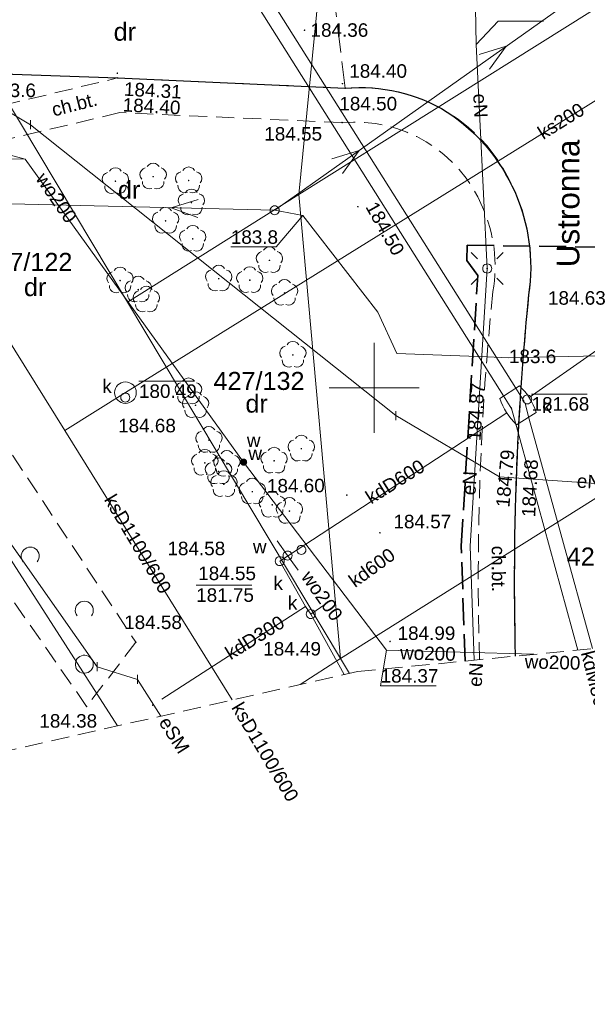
# Model space of a CAD drawing. Extents: x 8014 to 6635291, y -5609 to 5765892.
# Tile 85 of 158: x 6601280 to 6601312, y 5731716 to 5731770. Entities that reach past the tile are written whole.
import ezdxf
from ezdxf.enums import TextEntityAlignment as Align

# ---------------------------------------------------------------- set-up
doc = ezdxf.new("R2010")
doc.units = 0
doc.linetypes.add('PRZER2-1', pattern=[1.5, 1, -0.5])
doc.linetypes.add('PRZER3-1', pattern=[2, 1.5, -0.5])
doc.layers.get('0').update_dxf_attribs({"linetype": 'CONTINUOUS'})
doc.layers.add('a_zieleń', color=80, linetype='CONTINUOUS')
for name, color, linetype, lineweight in [('EGDE_O', 7, 'CONTINUOUS', 18), ('GESDZI', 7, 'CONTINUOUS', 18), ('GESDZI_O', 7, 'CONTINUOUS', 18), ('GSLKRW', 7, 'CONTINUOUS', 25), ('GSPWPS', 7, 'CONTINUOUS', 13), ('GSPWPS_O', 7, 'CONTINUOUS', 13), ('GSSKOA', 7, 'CONTINUOUS', 18), ('GSSKOD', 7, 'CONTINUOUS', 18), ('GSSKOD_O', 7, 'CONTINUOUS', 18), ('GSSZAD', 7, 'CONTINUOUS', 18), ('GULLOB', 7, 'CONTINUOUS', 35), ('GUPELA', 7, 'CONTINUOUS', 18), ('GUPIKP', 7, 'CONTINUOUS', 18), ('GUPISN', 7, 'CONTINUOUS', 18), ('GUPIWZ', 7, 'CONTINUOUS', 18), ('GUPIWZ_O', 7, 'CONTINUOUS', 18), ('GUPPRZ_O', 7, 'CONTINUOUS', 18), ('GUPZCP', 7, 'CONTINUOUS', 18), ('GUSIKP', 7, 'CONTINUOUS', 18), ('Ramka sekcyjna', 7, 'CONTINUOUS', 18)]:
    doc.layers.add(name, color=color, linetype=linetype, lineweight=lineweight)
for name, color, linetype, lineweight, true_color in [('EGUG_O', 7, 'CONTINUOUS', 18, 0x008000), ('GELULI_O', 7, 'CONTINUOUS', 18, 0xfeffff), ('GESUZY_O', 7, 'CONTINUOUS', 18, 0x008000), ('GOSRBG', 4, 'CONTINUOUS', 35, 0x00ffff), ('GSPRDL', 7, 'CONTINUOUS', 18, 0x008000), ('GULEPR', 1, 'CONTINUOUS', 18, 0xff0000), ('GULEPR_O', 1, 'CONTINUOUS', 18, 0xff0000), ('GULKPR', 7, 'CONTINUOUS', 18, 0x803300), ('GULKPR_O', 7, 'CONTINUOUS', 18, 0x803300), ('GULWPR', 5, 'CONTINUOUS', 18, 0x0000ff), ('GULWPR_O', 5, 'CONTINUOUS', 18, 0x0000ff), ('GUPKSD', 7, 'CONTINUOUS', 18, 0x803300), ('GUPWUT', 5, 'CONTINUOUS', 18, 0x0000ff), ('GUPWUT_O', 5, 'CONTINUOUS', 18, 0x0000ff), ('GUPWZA', 5, 'CONTINUOUS', 18, 0x0000ff), ('GUPWZA_O', 5, 'CONTINUOUS', 18, 0x0000ff), ('SUEP_O', 1, 'CONTINUOUS', 18, 0xff0000), ('SUKP_O', 7, 'CONTINUOUS', 18, 0x803300), ('SUWP_O', 5, 'CONTINUOUS', 18, 0x0000ff)]:
    doc.layers.add(name, color=color, linetype=linetype, lineweight=lineweight, true_color=true_color)
doc.styles.add('Arial', font='arial.ttf')

# ---------------------------------------------------------------- blocks, each defined once
blk = doc.blocks.new('D_GSPRDL1')
blk.add_hatch(color=0).paths.add_polyline_path([(0, -0.045), (0.013906, -0.042798), (0.02645, -0.036406), (0.036406, -0.02645), (0.042798, -0.013906), (0.045, 0), (0.042798, 0.013906), (0.036406, 0.02645), (0.02645, 0.036406), (0.013906, 0.042798), (0, 0.045), (-0.013906, 0.042798), (-0.02645, 0.036406), (-0.036406, 0.02645), (-0.042798, 0.013906), (-0.045, 0), (-0.042798, -0.013906), (-0.036406, -0.02645), (-0.02645, -0.036406), (-0.013906, -0.042798)])
at = {"color": 0}
for points in [[(-0.324277, 0.563333), (-0.240553, 0.662679), (-0.127956, 0.727494), (0, 0.75), (0.127956, 0.727494), (0.240553, 0.662679), (0.324277, 0.563333)], [(-0.635969, -0.134326), (-0.70458, -0.024001), (-0.731429, 0.103115), (-0.713292, 0.231763), (-0.652348, 0.346501), (-0.55591, 0.433559), (-0.435555, 0.482485)], [(0.435555, 0.482485), (0.55591, 0.433559), (0.652348, 0.346501), (0.713292, 0.231763), (0.731429, 0.103115), (0.70458, -0.024001), (0.635969, -0.134326)], [(-0.068773, -0.646351), (-0.194901, -0.677512), (-0.324092, -0.663766), (-0.440839, -0.606763), (-0.531129, -0.513345), (-0.584125, -0.394725), (-0.593465, -0.265141)], [(0.593465, -0.265141), (0.584125, -0.394725), (0.531129, -0.513345), (0.440839, -0.606763), (0.324092, -0.663766), (0.194901, -0.677512), (0.068773, -0.646351)]]:
    blk.add_lwpolyline(points, dxfattribs=at)
blk = doc.blocks.new('D_GSPWPS1')
blk.add_hatch(color=0).paths.add_polyline_path([(-0.045, 0), (-0.043467, -0.011647), (-0.038971, -0.0225), (-0.03182, -0.03182), (-0.0225, -0.038971), (-0.011647, -0.043467), (0, -0.045), (0.011647, -0.043467), (0.0225, -0.038971), (0.03182, -0.03182), (0.038971, -0.0225), (0.043467, -0.011647), (0.045, 0), (0.043467, 0.011647), (0.038971, 0.0225), (0.03182, 0.03182), (0.0225, 0.038971), (0.011647, 0.043467), (0, 0.045), (-0.011647, 0.043467), (-0.0225, 0.038971), (-0.03182, 0.03182), (-0.038971, 0.0225), (-0.043467, 0.011647)])
blk = doc.blocks.new('D_GUPZCP1')
at = {"color": 0}
blk.add_lwpolyline([(0, 0.25), (0, -0.25)], dxfattribs=at)
blk = doc.blocks.new('D_GUPWUT1')
blk.add_hatch(color=0).paths.add_polyline_path([(-0.2, 0), (-0.193185, -0.051764), (-0.173205, -0.1), (-0.141421, -0.141421), (-0.1, -0.173205), (-0.051764, -0.193185), (0, -0.2), (0.051764, -0.193185), (0.1, -0.173205), (0.141421, -0.141421), (0.173205, -0.1), (0.193185, -0.051764), (0.2, 0), (0.193185, 0.051764), (0.173205, 0.1), (0.141421, 0.141421), (0.1, 0.173205), (0.051764, 0.193185), (0, 0.2), (-0.051764, 0.193185), (-0.1, 0.173205), (-0.141421, 0.141421), (-0.173205, 0.1), (-0.193185, 0.051764)])
blk = doc.blocks.new('D_GUPWZA1')
blk.add_hatch(color=0).paths.add_polyline_path([(-0.2, 0), (-0.193185, -0.051764), (-0.173205, -0.1), (-0.141421, -0.141421), (-0.1, -0.173205), (-0.051764, -0.193185), (0, -0.2), (0.051764, -0.193185), (0.1, -0.173205), (0.141421, -0.141421), (0.173205, -0.1), (0.193185, -0.051764), (0.2, 0), (0.193185, 0.051764), (0.173205, 0.1), (0.141421, 0.141421), (0.1, 0.173205), (0.051764, 0.193185), (0, 0.2), (-0.051764, 0.193185), (-0.1, 0.173205), (-0.141421, 0.141421), (-0.173205, 0.1), (-0.193185, 0.051764)])
blk = doc.blocks.new('D_GUPKSD1_1')
at = {"color": 0}
blk.add_lwpolyline([(0, 0.25), (0.064705, 0.241481), (0.125, 0.216506), (0.176777, 0.176777), (0.216506, 0.125), (0.241481, 0.064705), (0.25, 0), (0.241481, -0.064705), (0.216506, -0.125), (0.176777, -0.176777), (0.125, -0.216506), (0.064705, -0.241481), (0, -0.25), (-0.064705, -0.241481), (-0.125, -0.216506), (-0.176777, -0.176777), (-0.216506, -0.125), (-0.241481, -0.064705), (-0.25, 0), (-0.241481, 0.064705), (-0.216506, 0.125), (-0.176777, 0.176777), (-0.125, 0.216506), (-0.064705, 0.241481)], close=True, dxfattribs=at)
blk = doc.blocks.new('D_GUPIWZ1_1')
at = {"color": 0}
blk.add_lwpolyline([(0, 0.25), (0.064705, 0.241481), (0.125, 0.216506), (0.176777, 0.176777), (0.216506, 0.125), (0.241481, 0.064705), (0.25, 0), (0.241481, -0.064705), (0.216506, -0.125), (0.176777, -0.176777), (0.125, -0.216506), (0.064705, -0.241481), (0, -0.25), (-0.064705, -0.241481), (-0.125, -0.216506), (-0.176777, -0.176777), (-0.216506, -0.125), (-0.241481, -0.064705), (-0.25, 0), (-0.241481, 0.064705), (-0.216506, 0.125), (-0.176777, 0.176777), (-0.125, 0.216506), (-0.064705, 0.241481)], close=True, dxfattribs=at)
blk = doc.blocks.new('D_GUPIKP1_1')
at = {"color": 0}
blk.add_lwpolyline([(0, 0.25), (0.064705, 0.241481), (0.125, 0.216506), (0.176777, 0.176777), (0.216506, 0.125), (0.241481, 0.064705), (0.25, 0), (0.241481, -0.064705), (0.216506, -0.125), (0.176777, -0.176777), (0.125, -0.216506), (0.064705, -0.241481), (0, -0.25), (-0.064705, -0.241481), (-0.125, -0.216506), (-0.176777, -0.176777), (-0.216506, -0.125), (-0.241481, -0.064705), (-0.25, 0), (-0.241481, 0.064705), (-0.216506, 0.125), (-0.176777, 0.176777), (-0.125, 0.216506), (-0.064705, 0.241481)], close=True, dxfattribs=at)
blk = doc.blocks.new('D_GUPISN1')
at = {"color": 0}
blk.add_lwpolyline([(0, 0.25), (0.064705, 0.241481), (0.125, 0.216506), (0.176777, 0.176777), (0.216506, 0.125), (0.241481, 0.064705), (0.25, 0), (0.241481, -0.064705), (0.216506, -0.125), (0.176777, -0.176777), (0.125, -0.216506), (0.064705, -0.241481), (0, -0.25), (-0.064705, -0.241481), (-0.125, -0.216506), (-0.176777, -0.176777), (-0.216506, -0.125), (-0.241481, -0.064705), (-0.25, 0), (-0.241481, 0.064705), (-0.216506, 0.125), (-0.176777, 0.176777), (-0.125, 0.216506), (-0.064705, 0.241481)], close=True, dxfattribs=at)
blk = doc.blocks.new('D_SUEP1')
at = {"color": 0}
blk.add_lwpolyline([(-0.75, -0.5), (0.75, 0), (-0.75, 0.5)], dxfattribs=at)
blk = doc.blocks.new('D_GUPELA2')
blk.add_hatch(color=0).paths.add_polyline_path([(-0.001087, 0.044987), (0.011881, 0.043403), (0.021281, 0.03965), (0.030065, 0.033482), (0.038133, 0.023893), (0.043117, 0.012881), (0.044986, 0.001113), (0.044323, -0.007777), (0.040557, -0.019497), (0.033417, -0.030138), (0.024849, -0.037517), (0.013788, -0.042836), (0.002013, -0.044955), (-0.00982, -0.043916), (-0.020466, -0.040077), (-0.029541, -0.033946), (-0.036867, -0.025804), (-0.04187, -0.01649), (-0.04461, -0.005909), (-0.044532, 0.006476), (-0.041285, 0.017903), (-0.034764, 0.028574), (-0.024479, 0.03776), (-0.013449, 0.042943)])
at = {"color": 0}
for points in [[(-0.883883, 0.883883), (-0.53033, 0.53033)], [(0.883883, 0.883883), (0.53033, 0.53033)], [(-0.883883, -0.883883), (-0.53033, -0.53033)], [(0.883883, -0.883883), (0.53033, -0.53033)]]:
    blk.add_lwpolyline(points, dxfattribs=at)
blk = doc.blocks.new('D_GUPELA1')
at = {"color": 0}
blk.add_lwpolyline([(0, 0.25), (0.064705, 0.241481), (0.125, 0.216506), (0.176777, 0.176777), (0.216506, 0.125), (0.241481, 0.064705), (0.25, 0), (0.241481, -0.064705), (0.216506, -0.125), (0.176777, -0.176777), (0.125, -0.216506), (0.064705, -0.241481), (0, -0.25), (-0.064705, -0.241481), (-0.125, -0.216506), (-0.176777, -0.176777), (-0.216506, -0.125), (-0.241481, -0.064705), (-0.25, 0), (-0.241481, 0.064705), (-0.216506, 0.125), (-0.176777, 0.176777), (-0.125, 0.216506), (-0.064705, 0.241481)], close=True, dxfattribs=at)
blk = doc.blocks.new('D_GSSZAD1')
at = {"color": 0}
blk.add_lwpolyline([(0.5, 0), (0.490964, 0.094626), (0.464184, 0.185831), (0.420627, 0.27032), (0.361867, 0.34504), (0.290028, 0.407288), (0.207708, 0.454816), (0.117879, 0.485906), (0.023791, 0.499434), (-0.071157, 0.494911), (-0.163534, 0.4725), (-0.25, 0.433013), (-0.32743, 0.377875), (-0.393027, 0.309079), (-0.444418, 0.229113), (-0.479746, 0.140866), (-0.497736, 0.047528), (-0.497736, -0.047528), (-0.479746, -0.140866), (-0.444418, -0.229113), (-0.393027, -0.309079), (-0.32743, -0.377875), (-0.25, -0.433013), (-0.163534, -0.4725), (-0.071157, -0.494911), (0.023791, -0.499434), (0.117879, -0.485906), (0.207708, -0.454816), (0.290028, -0.407288), (0.361867, -0.34504), (0.420627, -0.27032), (0.464184, -0.185831), (0.490964, -0.094626)], close=True, dxfattribs=at)
blk = doc.blocks.new('D_GSSZAD2')
at = {"color": 0}
blk.add_lwpolyline([(-0.390312, -0.3125), (-0.445567, -0.226869), (-0.482312, -0.131814), (-0.49902, -0.031282), (-0.494998, 0.070549), (-0.470412, 0.169449), (-0.426283, 0.26131), (-0.364446, 0.342315), (-0.287468, 0.409099), (-0.198548, 0.458889), (-0.10138, 0.489614), (0, 0.5), (0.10138, 0.489614), (0.198548, 0.458889), (0.287468, 0.409099), (0.364446, 0.342315), (0.426283, 0.26131), (0.470412, 0.169449), (0.494998, 0.070549), (0.49902, -0.031282), (0.482312, -0.131814), (0.445567, -0.226869), (0.390312, -0.3125)], dxfattribs=at)

msp = doc.modelspace()

# ---------------------------------------------------------------- hatches: boundary and pattern name
at = {"layer": 'a_zieleń', "transparency": 33554687}
h = msp.add_hatch(dxfattribs=at)
h.set_pattern_fill('ANSI31', color=256, scale=2, angle=0.5416)
h.set_pattern_definition([(45.54155787, (6600987.53512, 5732094.77134), (-0.1784396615, 0.175097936), [])])
edge = h.paths.add_edge_path()
edge.add_line((6601184.523, 5731785.715), (6601184.767, 5731785.473))
edge.add_line((6601184.767, 5731785.473), (6601208.79, 5731802.27))
edge.add_line((6601208.79, 5731802.27), (6601211.05, 5731814.48))
edge.add_line((6601211.05, 5731814.48), (6601142.151, 5731813.823))
edge.add_arc((6601143.698, 5731819.102), 5.501, 253.6603, 270.5475)
edge.add_line((6601143.751, 5731813.601), (6601191.034, 5731814.053))
edge.add_arc((6601191.122, 5731812.113), 1.942, 359.8374, 92.594, ccw=False)
edge.add_line((6601193.063, 5731812.108), (6601193.074, 5731811.004))
edge.add_line((6601193.074, 5731811.004), (6601197.383, 5731811.045))
edge.add_line((6601197.383, 5731811.045), (6601197.425, 5731806.621))
edge.add_line((6601197.425, 5731806.621), (6601199.732, 5731806.642))
edge.add_line((6601199.732, 5731806.642), (6601199.803, 5731799.171))
edge.add_line((6601199.803, 5731799.171), (6601197.516, 5731797.165))
edge.add_line((6601197.516, 5731797.165), (6601194.216, 5731797.133))
edge.add_line((6601194.216, 5731797.133), (6601194.251, 5731793.47))
edge.add_arc((6601191.538, 5731793.658), 2.72, 281.0894, 356.0358, ccw=False)
edge.add_line((6601192.061, 5731790.989), (6601185.152, 5731786.156))
edge.add_arc((71774552.687, -87417922.681), 113685689.918, 124.97904394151, 124.97904432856)
h.paths.add_polyline_path([(6601204.906, 5731809.178), (6601202.577, 5731808.579), (6601203.741, 5731808.879)], flags=16)

# ---------------------------------------------------------------- linework, layer by layer
at = {"layer": 'GESDZI', "color": 8, "linetype": 'Continuous', "lineweight": 18, "elevation": 10.22}
for points in [[(6601285.766, 5731731.232), (6601275.16, 5731747.72), (6601277.32, 5731749.06), (6601248.94, 5731794.23), (6601249.17, 5731794.37), (6601242.61, 5731805.35), (6601253.79, 5731809.13), (6601274.48, 5731774.54), (6601286.31, 5731754.76), (6601298.13, 5731734.98), (6601295.889, 5731733.524)], [(6601326.279, 5731752.654), (6601322.35, 5731750.19), (6601298.13, 5731734.98), (6601295.82, 5731760.73), (6601325.34, 5731779.25), (6601319.81, 5731774.99), (6601326.706, 5731763.747)], [(6601298.63, 5731734.144), (6601298.13, 5731734.98), (6601322.35, 5731750.19), (6601321.694, 5731736.463)], [(6601279.68, 5731729.855), (6601270.57, 5731744.27), (6601270.32, 5731744.66), (6601273.62, 5731746.75), (6601275.16, 5731747.72), (6601285.766, 5731731.232)], [(6601295.889, 5731733.524), (6601298.13, 5731734.98), (6601298.63, 5731734.144)]]:
    msp.add_lwpolyline(points, dxfattribs=at)
for points in [[(6601325.34, 5731779.25), (6601295.82, 5731760.73), (6601298.66, 5731789.71), (6601313.51, 5731799.03)], [(6601274.48, 5731774.54), (6601298.66, 5731789.71), (6601295.82, 5731760.73), (6601286.31, 5731754.76)], [(6601286.31, 5731754.76), (6601295.82, 5731760.73), (6601298.13, 5731734.98)]]:
    msp.add_lwpolyline(points, close=True, dxfattribs=at)
at = {"layer": 'GOSRBG', "color": 8, "linetype": 'PRZER2-1', "lineweight": 18, "elevation": 10.04}
msp.add_lwpolyline([(6601299.084, 5731734.247), (6601325.67, 5731736.853), (6601330.011, 5731849.566), (6601060.655, 5731853.302), (6601096.398, 5731719.42), (6601107.997, 5731690.995)], close=True, dxfattribs=at)
at = {"layer": 'GSLKRW', "color": 8, "linetype": 'Continuous', "lineweight": 25, "elevation": 10.18}
for points in [[(6601203.806, 5731763.875), (6601209, 5731764.99), (6601216.08, 5731766.5), (6601220.181, 5731767.264), (6601230.549, 5731768.472), (6601239.19, 5731768.93), (6601244.833, 5731768.93), (6601258.19, 5731768.51), (6601268.633, 5731767.947), (6601271.452, 5731767.709), (6601285.764, 5731767.197), (6601298.398, 5731766.626)], [(6601268.633, 5731767.947), (6601271.452, 5731767.709), (6601285.764, 5731767.197), (6601298.398, 5731766.626)]]:
    msp.add_lwpolyline(points, dxfattribs=at)
msp.add_lwpolyline([(6601298.398, 5731766.626, -0.161566), (6601304.059, 5731765.306, -0.292281), (6601308.569, 5731755.153, 0.012837), (6601307.961, 5731746.946, 0.018424), (6601307.827, 5731735.104)], format="xyb", dxfattribs=at)
at = {"layer": 'GSSKOA', "color": 8, "linetype": 'PRZER3-1', "lineweight": 18, "elevation": 10.18}
msp.add_lwpolyline([(6601307.827, 5731735.104, -0.03132), (6601308.569, 5731755.153, 0.142643), (6601307.806, 5731760.87, 0.331591), (6601298.398, 5731766.626), (6601297.609, 5731772.963), (6601301.205, 5731773.35, 0.081193), (6601304.319, 5731775.194, 0.203139), (6601307.936, 5731781.697), (6601307.956, 5731781.931), (6601310.945, 5731781.754), (6601312.659, 5731819.936, 0.315569), (6601302.335, 5731833.903)], format="xyb", dxfattribs=at)
msp.add_lwpolyline([(6601179.445, 5731754.298), (6601186.52, 5731757.579), (6601192.769, 5731760.184), (6601203.806, 5731763.875), (6601209, 5731764.99), (6601216.08, 5731766.5), (6601220.181, 5731767.264), (6601230.549, 5731768.472), (6601239.19, 5731768.93), (6601244.833, 5731768.93), (6601258.19, 5731768.51), (6601268.633, 5731767.947), (6601271.452, 5731767.709), (6601285.764, 5731767.197), (6601298.398, 5731766.626), (6601297.609, 5731772.963)], dxfattribs=at)
at = {"layer": 'GSSKOD', "color": 8, "linetype": 'PRZER2-1', "lineweight": 18, "elevation": 10.18}
for points in [[(6601271.452, 5731767.709), (6601271.316, 5731765.54), (6601277.912, 5731765.319), (6601285.764, 5731767.197), (6601298.398, 5731766.626)], [(6601298.221, 5731764.719), (6601285.896, 5731765.27), (6601278.118, 5731763.429), (6601271.13, 5731763.66), (6601268.38, 5731763.784)]]:
    msp.add_lwpolyline(points, dxfattribs=at)
for points in [[(6601298.398, 5731766.626, -0.161566), (6601304.059, 5731765.306, -0.292281), (6601308.569, 5731755.153, 0.012837), (6601307.961, 5731746.946, 0.018424), (6601307.827, 5731735.104)], [(6601305.847, 5731734.91, -0.033233), (6601306.589, 5731755.346, 0.147838), (6601306.017, 5731760.028, 0.327142), (6601298.221, 5731764.719)]]:
    msp.add_lwpolyline(points, format="xyb", dxfattribs=at)
at = {"layer": 'GSSZAD', "color": 8, "linetype": 'PRZER2-1', "lineweight": 18, "elevation": 10.1}
msp.add_lwpolyline([(6601268.38, 5731763.784), (6601286.778, 5731735.874), (6601284.046, 5731732.313), (6601263.059, 5731762.51)], close=True, dxfattribs=at)
at = {"layer": 'GULEPR', "color": 8, "linetype": 'PRZER3-1', "lineweight": 18, "elevation": 10.14}
msp.add_lwpolyline([(6601305.049, 5731734.832), (6601304.829, 5731741.217), (6601305.745, 5731756.226), (6601305.147, 5731757.072), (6601305.157, 5731757.915), (6601320.32, 5731757.703), (6601324.091, 5731798.764), (6601328.109, 5731800.188)], dxfattribs=at)
at = {"layer": 'GULEPR', "color": 8, "linetype": 'Continuous', "lineweight": 18, "elevation": 10.14}
for points in [[(6601288.167, 5731731.776), (6601286.875, 5731733.809), (6601284.64, 5731734.514), (6601275.724, 5731747.21), (6601266.117, 5731763.939), (6601246.149, 5731764.656), (6601240.987, 5731764.672), (6601225.03, 5731763.391), (6601224.69, 5731767.355), (6601220.55, 5731785.804), (6601224.081, 5731797.787)], [(6601294.48, 5731759.85), (6601327.456, 5731783.223)], [(6601306.27, 5731756.62), (6601305.66, 5731769.05), (6601305.44, 5731781.31)], [(6601306.96, 5731745.05), (6601301.204, 5731748.459), (6601280.937, 5731764.598), (6601277.86, 5731766.426), (6601265.054, 5731766.568), (6601234.496, 5731766.671), (6601216.264, 5731766.585), (6601198.322, 5731761.035), (6601180.977, 5731752.718)], [(6601294.48, 5731759.85), (6601255.92, 5731760.78)], [(6601322.06, 5731753.55), (6601317.4, 5731751.88), (6601307.48, 5731751.66), (6601306.26, 5731751.72), (6601301.25, 5731751.91), (6601300.2, 5731754.2), (6601296.05, 5731759.56), (6601294.48, 5731759.85)], [(6601305.548, 5731734.881), (6601305.33, 5731741.21), (6601306.27, 5731756.62)], [(6601306.96, 5731745.05), (6601316.87, 5731744.38)]]:
    msp.add_lwpolyline(points, dxfattribs=at)
at = {"layer": 'GULKPR', "color": 8, "linetype": 'Continuous', "lineweight": 18, "elevation": 10.14}
for points in [[(6601284.714, 5731785.195), (6601285.199, 5731784.436), (6601307.181, 5731749.552), (6601307.646, 5731748.811)], [(6601285.388, 5731785.625), (6601285.874, 5731784.864), (6601307.858, 5731749.978), (6601308.323, 5731749.236)], [(6601282.83, 5731747.62), (6601286.2, 5731749.73), (6601327.147, 5731775.2)], [(6601292.13, 5731732.673), (6601282.83, 5731747.62), (6601272.148, 5731764.788)], [(6601316.381, 5731754.906), (6601316.111, 5731754.714), (6601308.605, 5731749.458)], [(6601308.37, 5731749.129), (6601308.607, 5731748.264), (6601312.114, 5731735.524)], [(6601294.765, 5731740.379), (6601303.453, 5731746.063), (6601307.353, 5731748.611)], [(6601307.599, 5731748.918), (6601307.836, 5731748.052), (6601311.306, 5731735.445)], [(6601288.217, 5731732.715), (6601296.186, 5731737.856), (6601294.765, 5731740.379)], [(6601296.186, 5731737.856), (6601296.485, 5731737.442), (6601298.341, 5731734.079)], [(6601296.485, 5731737.442), (6601297.311, 5731738.008)]]:
    msp.add_lwpolyline(points, dxfattribs=at)
at = {"layer": 'GULLOB', "color": 8, "linetype": 'PRZER3-1', "lineweight": 35, "elevation": 10.12}
msp.add_lwpolyline([(6601305.049, 5731734.832), (6601304.829, 5731741.217), (6601305.745, 5731756.226), (6601305.147, 5731757.072), (6601305.157, 5731757.915), (6601320.32, 5731757.703), (6601324.091, 5731798.764), (6601328.109, 5731800.188)], dxfattribs=at)
at = {"layer": 'GULWPR', "color": 8, "linetype": 'Continuous', "lineweight": 18, "elevation": 10.14}
for points in [[(6601163.427, 5731742.118), (6601165.146, 5731743.193), (6601176.734, 5731747.333), (6601189.857, 5731752.765), (6601218.112, 5731763.722), (6601261.535, 5731763.006), (6601280.645, 5731762.692)], [(6601280.645, 5731762.692), (6601292.754, 5731745.871), (6601300.69, 5731735.44)], [(6601294.618, 5731741.506), (6601295.194, 5731740.689), (6601295.781, 5731739.883)], [(6601308.864, 5731735.206), (6601300.69, 5731735.44)]]:
    msp.add_lwpolyline(points, dxfattribs=at)
at = {"layer": 'GUPPRZ_O', "color": 8, "linetype": 'Continuous', "lineweight": 13, "elevation": 10.8, "flags": 128}
for points in [[(6601305.66, 5731769.05), (6601306.872, 5731770.35), (6601309.392, 5731770.35)], [(6601280.645, 5731762.692), (6601277.614, 5731763.497), (6601274.534, 5731763.497)], [(6601296.05, 5731759.56), (6601294.565, 5731757.816), (6601292.045, 5731757.816)], [(6601286.95, 5731750.359), (6601290.03, 5731750.359)], [(6601308.734, 5731749.653), (6601311.814, 5731749.653)], [(6601290.124, 5731739.041), (6601293.204, 5731739.041)], [(6601300.69, 5731735.44), (6601300.36, 5731733.463), (6601303.44, 5731733.463)]]:
    msp.add_lwpolyline(points, dxfattribs=at)
at = {"layer": 'GUSIKP', "color": 8, "linetype": 'Continuous', "lineweight": 18, "elevation": 10.14}
for points in [[(6601286.2, 5731749.13, -1), (6601286.2, 5731750.33, -1)], [(6601308.063, 5731750.105), (6601306.976, 5731749.414, 0.134625), (6601307.906, 5731747.952), (6601308.982, 5731748.633, 0.136364)]]:
    msp.add_lwpolyline(points, format="xyb", close=True, dxfattribs=at)
at = {"layer": 'Ramka sekcyjna', "color": 8, "linetype": 'Continuous', "lineweight": 18, "elevation": 100, "flags": 128}
for points in [[(6601300, 5731750), (6601300, 5731752.5)], [(6601302.5, 5731750), (6601297.5, 5731750)], [(6601302.5, 5731750), (6601297.5, 5731750)], [(6601300, 5731750), (6601300, 5731747.5)]]:
    msp.add_lwpolyline(points, dxfattribs=at)

# ---------------------------------------------------------------- block references
at = {"layer": 'GSPRDL', "color": 8, "linetype": 'Continuous', "lineweight": 18}
for p in [(6601285.642, 5731761.466, 10.12), (6601287.738, 5731761.716, 10.12), (6601289.708, 5731761.505, 10.12), (6601289.859, 5731760.282, 10.12), (6601288.43, 5731759.264, 10.12), (6601289.934, 5731758.264, 10.12), (6601294.191, 5731757.073, 10.12), (6601291.375, 5731756.054, 10.12), (6601285.904, 5731755.951, 10.12), (6601286.911, 5731755.448, 10.12), (6601293.1, 5731755.971, 10.12), (6601287.358, 5731754.89, 10.12), (6601295.031, 5731755.263, 10.12), (6601295.489, 5731751.823, 10.12), (6601289.699, 5731749.795, 10.12), (6601290.091, 5731749.029, 10.12), (6601290.833, 5731747.097, 10.12), (6601295.959, 5731746.618, 10.12), (6601290.605, 5731745.83, 10.12), (6601291.827, 5731745.768, 10.12), (6601294.45, 5731745.948, 10.12), (6601291.363, 5731745.357, 10.12), (6601291.662, 5731744.646, 10.12), (6601293.238, 5731744.236, 10.12), (6601294.345, 5731743.504, 10.12), (6601295.299, 5731743.156, 10.12)]:
    msp.add_blockref('D_GSPRDL1', p, dxfattribs=at)
at = {"layer": 'GSPWPS', "color": 8, "linetype": 'Continuous', "lineweight": 13}
for p in [(6601296.137, 5731769.844, 10.08), (6601285.751, 5731767.458, 10.08), (6601285.764, 5731767.197, 10.08), (6601298.241, 5731766.88, 10.08), (6601298.398, 5731766.626, 10.08), (6601298.221, 5731764.719, 10.08), (6601299.095, 5731760.051, 10.08), (6601305.95, 5731746.85, 10.08), (6601307.961, 5731746.946, 10.08), (6601308, 5731746.937, 10.08), (6601298.482, 5731744.044, 10.08), (6601300.32, 5731741.95, 10.08), (6601300.882, 5731735.92, 10.08), (6601286.778, 5731735.874, 10.08), (6601284.046, 5731732.313, 10.08), (6601287.713, 5731732.385, 10.08)]:
    msp.add_blockref('D_GSPWPS1', p, dxfattribs=at)
at = {"layer": 'GSSZAD', "color": 8, "linetype": 'Continuous', "lineweight": 18}
for name, p in [('D_GSSZAD2', (6601280.918, 5731740.656, 10.1)), ('D_GSSZAD2', (6601283.918, 5731737.656, 10.1)), ('D_GSSZAD1', (6601283.918, 5731734.656, 10.1))]:
    msp.add_blockref(name, p, dxfattribs=at)
at = {"layer": 'GULEPR', "color": 8, "linetype": 'Continuous', "lineweight": 18}
for p, rotation in [((6601306.718, 5731768.524, 10.14), 35.32930674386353), ((6601298.559, 5731762.741, 10.14), 35.32930674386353), ((6601289.481, 5731759.971, 10.14), 178.6183934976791)]:
    msp.add_blockref('D_SUEP1', p, dxfattribs=dict(at, rotation=rotation))
at = {"layer": 'GUPELA', "color": 8, "linetype": 'Continuous', "lineweight": 18}
for name, p in [('D_GUPELA2', (6601306.27, 5731756.62, 10.15)), ('D_GUPELA1', (6601306.27, 5731756.62, 10.16))]:
    msp.add_blockref(name, p, dxfattribs=at)
at = {"layer": 'GUPIKP', "color": 8, "linetype": 'Continuous', "lineweight": 18}
msp.add_blockref('D_GUPIKP1_1', (6601295.194, 5731740.689, 10.16), dxfattribs=at)
at = {"layer": 'GUPISN', "color": 8, "linetype": 'Continuous', "lineweight": 18}
msp.add_blockref('D_GUPISN1', (6601294.48, 5731759.85, 10.16), dxfattribs=at)
at = {"layer": 'GUPIWZ', "color": 8, "linetype": 'Continuous', "lineweight": 18}
for p in [(6601286.19, 5731749.46, 10.18), (6601308.497, 5731749.356, 10.18), (6601295.194, 5731740.689, 10.18), (6601295.963, 5731741.003, 10.18), (6601296.485, 5731737.442, 10.18)]:
    msp.add_blockref('D_GUPIWZ1_1', p, dxfattribs=at)
at = {"layer": 'GUPKSD', "color": 8, "linetype": 'Continuous', "lineweight": 18}
for p in [(6601294.765, 5731740.379, 10.16), (6601296.485, 5731737.442, 10.16)]:
    msp.add_blockref('D_GUPKSD1_1', p, dxfattribs=at)
at = {"layer": 'GUPWUT', "color": 8, "linetype": 'Continuous', "lineweight": 18}
msp.add_blockref('D_GUPWUT1', (6601292.754, 5731745.871, 10.16), dxfattribs=at)
at = {"layer": 'GUPWZA', "color": 8, "linetype": 'Continuous', "lineweight": 18}
msp.add_blockref('D_GUPWZA1', (6601292.754, 5731745.871, 10.16), dxfattribs=at)
at = {"layer": 'GUPZCP', "color": 8, "linetype": 'Continuous', "lineweight": 18}
for p in [(6601280.937, 5731764.598, 10.16), (6601301.204, 5731748.459, 10.16), (6601306.96, 5731745.05, 10.16), (6601284.64, 5731734.514, 10.16), (6601286.875, 5731733.809, 10.16)]:
    msp.add_blockref('D_GUPZCP1', p, dxfattribs=at)

# ---------------------------------------------------------------- texts
at = {"layer": 'EGDE_O', "color": 8, "linetype": 'Continuous', "lineweight": 0, "style": 'Arial'}
for s, p in [('427/122', (6601280.731, 5731756.488, 10.8)), ('427/132', (6601293.611, 5731749.88, 10.8)), ('427/133', (6601313.211, 5731740.133, 10.8))]:
    msp.add_text(s, height=1, dxfattribs=at).set_placement(p, align=Align.CENTER)
at = {"layer": 'EGUG_O', "color": 8, "linetype": 'Continuous', "lineweight": 0, "style": 'Arial'}
for p in [(6601286.165, 5731769.263, 10.8), (6601281.188, 5731755.089, 10.8), (6601293.478, 5731748.622, 10.8)]:
    msp.add_text('dr', height=1, dxfattribs=at).set_placement(p, align=Align.CENTER)
at = {"layer": 'GELULI_O', "color": 8, "linetype": 'Continuous', "lineweight": 0, "style": 'Arial'}
msp.add_text('Ustronna', height=1.25, rotation=89.9289, dxfattribs=at).set_placement((6601311.388, 5731760.23, 10.8), align=Align.CENTER)
at = {"layer": 'GESDZI_O', "color": 8, "linetype": 'Continuous', "lineweight": 0, "style": 'Arial'}
for s, p in [('427/122', (6601280.731, 5731756.488, 10.8)), ('427/132', (6601293.611, 5731749.88, 10.8))]:
    msp.add_text(s, height=1, dxfattribs=at).set_placement(p, align=Align.CENTER)
at = {"layer": 'GESUZY_O', "color": 8, "linetype": 'Continuous', "lineweight": 0, "style": 'Arial'}
msp.add_text('dr', height=1, dxfattribs=at).set_placement((6601286.403, 5731760.488, 10.8), align=Align.CENTER)
at = {"layer": 'GSPWPS_O', "color": 8, "linetype": 'Continuous', "lineweight": 0, "style": 'Arial'}
for s, p in [('184.36', (6601296.469, 5731769.48, 10.8)), ('184.40', (6601298.618, 5731767.206, 10.8)), ('184.50', (6601298.069, 5731765.395, 10.8)), ('184.55', (6601293.905, 5731763.72, 10.8)), ('184.57', (6601301.07, 5731742.2, 10.8)), ('184.58', (6601286.128, 5731736.61, 10.8)), ('184.99', (6601301.3, 5731736.004, 10.8)), ('184.38', (6601281.424, 5731731.136, 10.8))]:
    msp.add_text(s, height=0.75, dxfattribs=at).set_placement(p)
for s, rotation, p in [('184.31', 356.9872, (6601286.101, 5731766.215, 10.8)), ('184.40', 356.9872, (6601286.031, 5731765.34, 10.8)), ('184.50', 299.3883, (6601299.495, 5731760.052, 10.8)), ('184.87', 85.8638, (6601305.899, 5731747.036, 10.8)), ('184.79', 84.8635, (6601307.499, 5731743.337, 10.8)), ('184.68', 87.0298, (6601308.931, 5731742.809, 10.8)), ('184.60', 0.3618, (6601294.056, 5731744.182, 10.8))]:
    msp.add_text(s, height=0.75, rotation=rotation, dxfattribs=at).set_placement(p)
at = {"layer": 'GSSKOD_O', "color": 8, "linetype": 'Continuous', "lineweight": 0, "style": 'Arial'}
for rotation, p in [(14.1772, (6601283.461, 5731765.368, 10.8)), (270.2542, (6601306.525, 5731739.95, 10.8))]:
    msp.add_text('ch.bt.', height=0.75, rotation=rotation, dxfattribs=at).set_placement(p, align=Align.CENTER)
at = {"layer": 'GULEPR_O', "color": 8, "linetype": 'Continuous', "lineweight": 0, "style": 'Arial'}
for rotation, p in [(272.8095, (6601305.528, 5731765.642, 10.8)), (86.5093, (6601305.655, 5731744.684, 10.8)), (356.1322, (6601311.895, 5731744.422, 10.8))]:
    msp.add_text('eN', height=0.75, rotation=rotation, dxfattribs=at).set_placement(p, align=Align.CENTER)
at = {"layer": 'GULKPR_O', "color": 8, "linetype": 'Continuous', "lineweight": 0, "style": 'Arial'}
for s, rotation, p in [('ks200', 31.8991, (6601310.564, 5731764.489, 10.8)), ('kdD600', 32.04, (6601301.359, 5731744.477, 10.8)), ('ksD1100/600', 300.7425, (6601286.568, 5731741.142, 10.8)), ('kd600', 36, (6601300.091, 5731739.717, 10.8)), ('kdD300', 31.6851, (6601293.572, 5731735.821, 10.8))]:
    msp.add_text(s, height=0.75, rotation=rotation, dxfattribs=at).set_placement(p, align=Align.CENTER)
at = {"layer": 'GULWPR_O', "color": 8, "linetype": 'Continuous', "lineweight": 0, "style": 'Arial'}
for rotation, p in [(304.6025, (6601282.064, 5731760.331, 10.8)), (305.1908, (6601296.805, 5731738.24, 10.8)), (358.3573, (6601302.971, 5731734.886, 10.8))]:
    msp.add_text('wo200', height=0.75, rotation=rotation, dxfattribs=at).set_placement(p, align=Align.CENTER)
at = {"layer": 'GUPIWZ_O', "color": 8, "linetype": 'Continuous', "lineweight": 0, "style": 'Arial'}
for s, p in [('k', (6601285.44, 5731749.71, 10.8)), ('k', (6601309.842, 5731748.593, 10.8)), ('w', (6601294.03, 5731740.809, 10.8)), ('k', (6601294.937, 5731738.78, 10.8)), ('k', (6601295.735, 5731737.692, 10.8))]:
    msp.add_text(s, height=0.75, dxfattribs=at).set_placement(p, align=Align.RIGHT)
at = {"layer": 'GUPPRZ_O', "color": 8, "linetype": 'Continuous', "lineweight": 0, "style": 'Arial'}
for s, p in [('183.6', (6601278.61, 5731766.133, 10.8)), ('183.8', (6601292.045, 5731757.989, 10.8)), ('184.63', (6601309.644, 5731754.611, 10.8)), ('183.6', (6601307.48, 5731751.367, 10.8)), ('180.49', (6601286.95, 5731749.437, 10.8)), ('181.68', (6601308.734, 5731748.73, 10.8)), ('184.68', (6601285.792, 5731747.527, 10.8)), ('184.58', (6601288.53, 5731740.707, 10.8)), ('184.55', (6601290.239, 5731739.326, 10.8)), ('181.75', (6601290.124, 5731738.118, 10.8)), ('184.49', (6601293.845, 5731735.139, 10.8)), ('184.37', (6601300.36, 5731733.635, 10.8))]:
    msp.add_text(s, height=0.75, dxfattribs=at).set_placement(p)
at = {"layer": 'GUPWUT_O', "color": 8, "linetype": 'Continuous', "lineweight": 0, "style": 'Arial'}
msp.add_text('w', height=0.75, dxfattribs=at).set_placement((6601293.692, 5731746.714, 10.8), align=Align.RIGHT)
at = {"layer": 'GUPWZA_O', "color": 8, "linetype": 'Continuous', "lineweight": 0, "style": 'Arial'}
msp.add_text('w', height=0.75, dxfattribs=at).set_placement((6601293.777, 5731745.985, 10.8), align=Align.RIGHT)
at = {"layer": 'SUEP_O', "color": 8, "linetype": 'Continuous', "lineweight": 0, "style": 'Arial'}
for s, rotation, p in [('eN', 86.5093, (6601306.005, 5731734.053, 10.8)), ('eSM', 302.3054, (6601288.597, 5731730.525, 10.8))]:
    msp.add_text(s, height=0.75, rotation=rotation, dxfattribs=at).set_placement(p, align=Align.CENTER)
at = {"layer": 'SUKP_O', "color": 8, "linetype": 'Continuous', "lineweight": 0, "style": 'Arial'}
for s, rotation, p in [('kdM800', 284.2413, (6601311.922, 5731733.481, 10.8)), ('ksD1100/600', 300.7425, (6601293.635, 5731729.6, 10.8))]:
    msp.add_text(s, height=0.75, rotation=rotation, dxfattribs=at).set_placement(p, align=Align.CENTER)
at = {"layer": 'SUWP_O', "color": 8, "linetype": 'Continuous', "lineweight": 0, "style": 'Arial'}
msp.add_text('wo200', height=0.75, rotation=358.3573, dxfattribs=at).set_placement((6601309.886, 5731734.39, 10.8), align=Align.CENTER)

doc.saveas('drawing.dxf')
